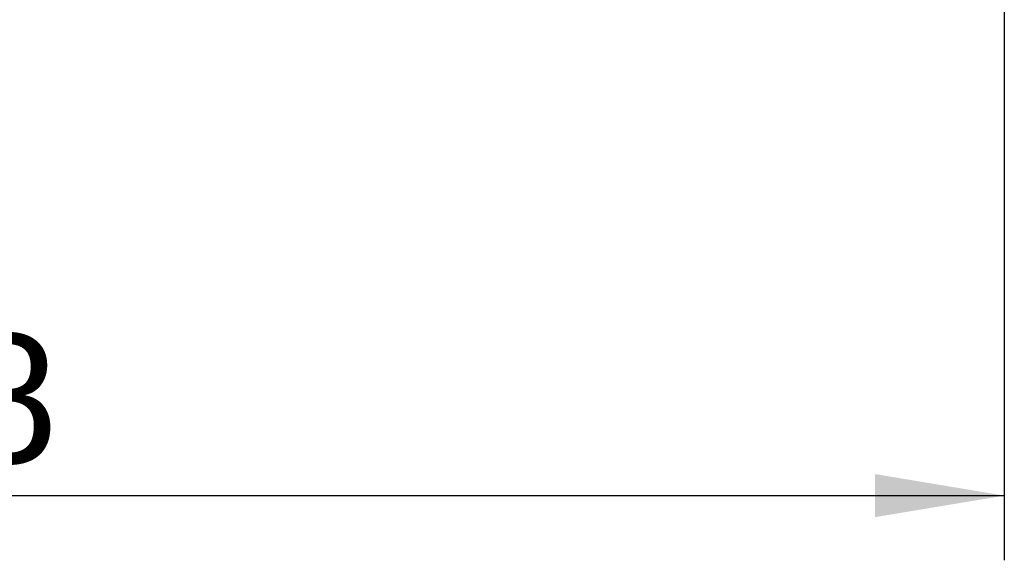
# Model space of a CAD drawing. Header units: millimetres. Extents: x 0 to 200, y 0 to 287.
# Tile 46 of 78: x 64 to 87, y 178 to 191. Entities that reach past the tile are written whole.
import ezdxf
from ezdxf.enums import TextEntityAlignment as Align

# ---------------------------------------------------------------- set-up
doc = ezdxf.new("R2010")
doc.units = ezdxf.units.MM
doc.layers.add('Standard', color=7, linetype='Continuous')
doc.styles.add('SEACAD_Arial', font='arial.ttf')
doc.dimstyles.new('ISO_(mm)', dxfattribs={"dimtxt": 3, "dimasz": 3, "dimexe": 1.5, "dimexo": 0, "dimgap": 0.75, "dimtad": 1, "dimdec": 0, "dimlfac": 10, "dimtxsty": 'SEACAD_Arial', "dimblk1": '_SE_FILLED', "dimblk2": '_SE_FILLED', "dimsah": 1, "dimcen": 1.5, "dimadec": 0, "dimazin": 0, "dimtfac": 0.5, "dimtmove": 0, "dimatfit": 3, "dimfxl": 1, "dimarcsym": 0})

# ---------------------------------------------------------------- blocks, each defined once
blk = doc.blocks.new('DMBLK2')
at = {"layer": 'Standard', "linetype": 'Continuous'}
for points in [[(39.286, 179.188), (39.286, 180.188), (36.286, 179.688)], [(84.101, 179.188), (87.101, 179.688), (84.101, 180.188)]]:
    blk.add_hatch(color=7, dxfattribs=at).paths.add_polyline_path(points)
at = {"layer": 'Standard', "color": 7, "linetype": 'Continuous'}
for p, q in [((87.101, 200.929), (87.101, 178.188)), ((36.286, 196.799), (36.286, 178.188)), ((36.286, 179.688), (87.101, 179.688))]:
    blk.add_line(p, q, dxfattribs=at)
at = {"layer": 'Standard', "color": 7, "linetype": 'Continuous', "style": 'SEACAD_Arial'}
blk.add_text('508', height=3, dxfattribs=at).set_placement((58.172, 183.438), align=Align.TOP_LEFT)
blk = doc.blocks.new('_SE_FILLED')
at = {"color": 0}
blk.add_line((0, 0), (-1, 0), dxfattribs=at)
blk.add_solid([(0, 0), (-1, -0.1665), (-1, 0.1665), (0, 0)], dxfattribs=at)

msp = doc.modelspace()

# ---------------------------------------------------------------- dimensions: what is measured, and where the dimension line sits
at = {"layer": 'Standard', "color": 7, "linetype": 'Continuous'}
dim = msp.add_linear_dim(base=(87.101, 179.688), p1=(36.286, 196.799), p2=(87.101, 200.929), text='\\A1;<>', dimstyle='ISO_(mm)', dxfattribs=at)
dim.commit()
dim.dimension.update_dxf_attribs({"geometry": 'DMBLK2', "text_midpoint": (61.693, 179.688), "dimtype": 160})

doc.saveas('drawing.dxf')
